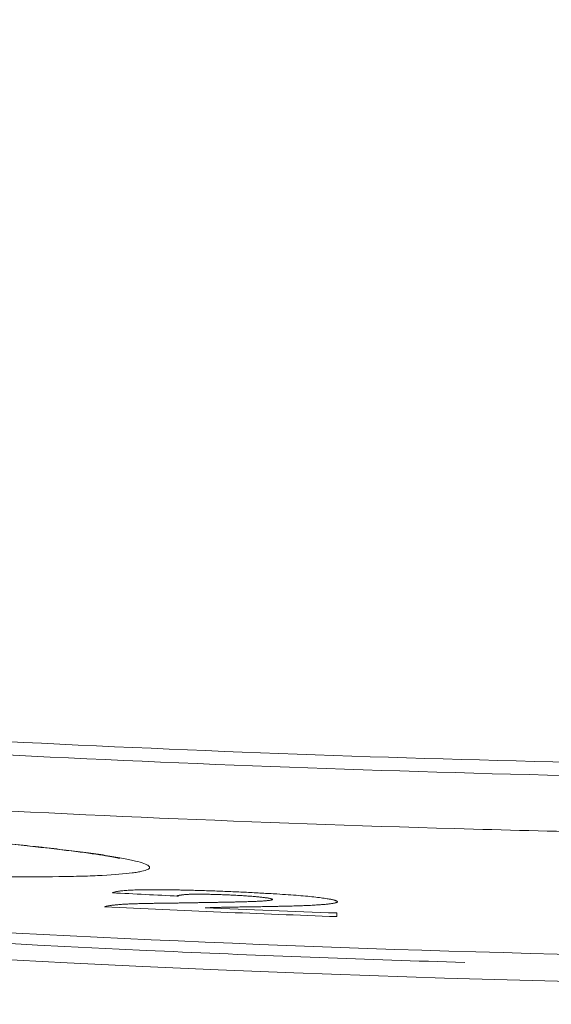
# Model space of a CAD drawing. Header units: millimetres. Extents: x 4 to 415, y -8563 to 292.
# Tile 62 of 256: x 91.09 to 92.12, y 63.3 to 65.21. Entities that reach past the tile are written whole.
import ezdxf

# ---------------------------------------------------------------- set-up
doc = ezdxf.new("R2010")
doc.units = ezdxf.units.MM
doc.layers.add('1', color=7, linetype='Continuous')

# ---------------------------------------------------------------- blocks, each defined once
blk = doc.blocks.new('_U0')
at = {"layer": '1', "color": 27, "lineweight": 13}
blk.add_arc((93.083333, 93.336624), 45.139366, 135, 44.999943, dxfattribs=at)

msp = doc.modelspace()

# ---------------------------------------------------------------- linework, layer by layer
at = {"layer": '1', "color": 2, "linetype": 'Continuous', "lineweight": 18}
msp.add_open_spline([(93.0833, 63.3366), (86.881, 63.3366), (80.4001, 64.8717), (74.7336, 68.0155)], degree=3, dxfattribs=at)
msp.add_open_spline([(79.8912, 65.6903), (80.4172, 65.4995), (81.4758, 65.1416), (83.0831, 64.6752), (84.7097, 64.2782), (85.8068, 64.0597), (86.9104, 63.8645), (87.4654, 63.7786), (88.1633, 63.686), (88.3031, 63.6682), (88.5831, 63.6341), (88.7233, 63.6178), (89.1439, 63.5713), (89.4244, 63.5433), (90.2667, 63.4686), (90.829, 63.4311), (91.5801, 63.3976), (91.7682, 63.3906), (91.9564, 63.385)], degree=3, knots=[0, 0, 0, 0, 0.136351, 0.272702, 0.409054, 0.545405, 0.545405, 0.681756, 0.681756, 0.715844, 0.715844, 0.749932, 0.749932, 0.818107, 0.818107, 0.954459, 0.954459, 1, 1, 1, 1], dxfattribs=at)
at = {"layer": '1', "color": 7, "linetype": 'Continuous', "lineweight": 18}
msp.add_open_spline([(84.0912, 64.7768), (84.2755, 64.7348), (84.4602, 64.6941), (84.83, 64.6153), (85.0152, 64.5772), (85.5715, 64.4668), (86.3149, 64.33), (87.0617, 64.214), (87.623, 64.1348), (87.8103, 64.1097), (88.1854, 64.0621), (88.3731, 64.0396), (89.3121, 63.9336), (90.0646, 63.8697), (91.572, 63.7842), (92.327, 63.7625), (93.0833, 63.7625)], degree=3, knots=[0, 0, 0, 0, 0.0625, 0.0625, 0.125, 0.125, 0.25, 0.375, 0.375, 0.4375, 0.4375, 0.5, 0.5, 0.75, 0.75, 1, 1, 1, 1], dxfattribs=at)
at = {"layer": '1', "color": 180, "linetype": 'Continuous', "lineweight": 13}
for points, knots in [([(84.0234, 64.768), (84.7685, 64.5964), (85.5162, 64.4468), (87.0165, 64.19), (87.7691, 64.0829), (89.279, 63.9108), (90.0364, 63.8459), (91.5562, 63.7588), (92.3185, 63.7366), (93.0833, 63.7366)], [0, 0, 0, 0, 0.25, 0.25, 0.5, 0.5, 0.75, 0.75, 1, 1, 1, 1]), ([(93.0833, 63.6281), (92.8923, 63.6281), (92.7013, 63.6294), (92.3193, 63.6349), (92.1283, 63.6391), (91.5556, 63.6556), (90.7926, 63.6884), (90.0311, 63.7429), (89.4604, 63.7917), (89.2703, 63.8093), (88.8902, 63.8473), (88.7003, 63.8676), (87.7519, 63.9757), (86.9967, 64.0833), (85.4934, 64.3408), (84.7453, 64.4906), (84.0009, 64.662)], [0, 0, 0, 0, 0.0625, 0.0625, 0.125, 0.125, 0.25, 0.375, 0.375, 0.4375, 0.4375, 0.5, 0.5, 0.75, 0.75, 1, 1, 1, 1]), ([(90.5015, 63.6583), (90.552, 63.6553), (90.6024, 63.6521), (90.6653, 63.6479), (90.6779, 63.647), (90.703, 63.6453), (90.7154, 63.6445), (90.7524, 63.6418), (90.801, 63.6383), (90.8482, 63.6346), (90.883, 63.6319), (90.8945, 63.6309), (90.9174, 63.6291), (90.9287, 63.6281), (90.9845, 63.6234), (91.0262, 63.6196), (91.0844, 63.6139), (91.103, 63.612), (91.1299, 63.6091), (91.1387, 63.6082), (91.1557, 63.6063), (91.1639, 63.6053), (91.2038, 63.6006), (91.2316, 63.597), (91.2613, 63.5925), (91.2669, 63.5916), (91.2778, 63.5898), (91.2829, 63.5889), (91.2974, 63.5863), (91.3058, 63.5846), (91.3275, 63.5796), (91.3373, 63.5765), (91.3434, 63.5727), (91.3443, 63.572), (91.3455, 63.5706), (91.3457, 63.5699), (91.3456, 63.5678), (91.343, 63.5652), (91.3355, 63.5628), (91.328, 63.5612), (91.3252, 63.5606), (91.319, 63.5596), (91.3156, 63.5591), (91.2971, 63.5567), (91.2777, 63.5551), (91.2479, 63.5536), (91.2417, 63.5533), (91.2287, 63.5528), (91.2218, 63.5525), (91.2006, 63.5519), (91.1855, 63.5516), (91.1376, 63.5509), (91.1021, 63.5508), (91.0532, 63.5513), (91.0431, 63.5514), (91.0228, 63.5517), (91.0124, 63.5519), (90.981, 63.5524), (90.9379, 63.5535), (90.8926, 63.5549), (90.8578, 63.5561), (90.8461, 63.5566), (90.8223, 63.5575), (90.8102, 63.558), (90.7497, 63.5606), (90.7005, 63.5631), (90.6315, 63.567), (90.6122, 63.5682), (90.5929, 63.5694)], [0, 0, 0, 0, 0.061031, 0.061031, 0.076289, 0.076289, 0.091547, 0.091547, 0.122063, 0.152579, 0.152579, 0.167836, 0.167836, 0.183094, 0.183094, 0.244126, 0.244126, 0.274641, 0.274641, 0.289899, 0.289899, 0.305157, 0.305157, 0.366189, 0.366189, 0.381447, 0.381447, 0.396704, 0.396704, 0.42722, 0.42722, 0.488252, 0.488252, 0.503509, 0.503509, 0.518767, 0.518767, 0.549283, 0.579799, 0.579799, 0.595057, 0.595057, 0.610314, 0.610314, 0.671346, 0.671346, 0.686604, 0.686604, 0.701862, 0.701862, 0.732377, 0.732377, 0.793409, 0.793409, 0.808667, 0.808667, 0.823924, 0.823924, 0.85444, 0.884956, 0.884956, 0.900214, 0.900214, 0.915472, 0.915472, 0.976503, 0.976503, 1, 1, 1, 1]), ([(91.4014, 63.5136), (91.4012, 63.5136), (91.4008, 63.5136), (91.4003, 63.5136), (91.3998, 63.5137), (91.3995, 63.5137), (91.3991, 63.5138), (91.3989, 63.5138), (91.3987, 63.5139), (91.3985, 63.5139), (91.3984, 63.514), (91.3984, 63.514), (91.3984, 63.5141), (91.3985, 63.5142), (91.3986, 63.5143), (91.3988, 63.5143), (91.3991, 63.5144), (91.3994, 63.5145), (91.3998, 63.5146), (91.4002, 63.5147), (91.4007, 63.5148), (91.4012, 63.5149), (91.4018, 63.515), (91.4025, 63.5151), (91.4032, 63.5152), (91.404, 63.5153), (91.4048, 63.5155), (91.4057, 63.5156), (91.4067, 63.5157), (91.4077, 63.5159), (91.4087, 63.516), (91.4098, 63.5161), (91.4113, 63.5163), (91.413, 63.5165), (91.4154, 63.5167), (91.4179, 63.5169), (91.4206, 63.517), (91.4236, 63.5172), (91.4267, 63.5173), (91.4301, 63.5173), (91.4337, 63.5174), (91.4375, 63.5174), (91.4414, 63.5174), (91.4471, 63.5174), (91.4546, 63.5173), (91.4641, 63.5171), (91.474, 63.5168), (91.4844, 63.5165), (91.4952, 63.5161), (91.5068, 63.5155), (91.5189, 63.5149), (91.5308, 63.5142), (91.5415, 63.5135), (91.5511, 63.5127), (91.5581, 63.512), (91.5631, 63.5114), (91.5666, 63.511), (91.5698, 63.5106), (91.5727, 63.5102), (91.5753, 63.5098), (91.5775, 63.5094), (91.5794, 63.509), (91.581, 63.5087), (91.5822, 63.5083), (91.5831, 63.5079), (91.5836, 63.5076), (91.5839, 63.5073), (91.5838, 63.5069), (91.5833, 63.5066), (91.5825, 63.5063), (91.5814, 63.506), (91.58, 63.5057), (91.5782, 63.5054), (91.5761, 63.5051), (91.5737, 63.5049), (91.5709, 63.5046), (91.5678, 63.5044), (91.5644, 63.5041), (91.5606, 63.5039), (91.5565, 63.5037), (91.5521, 63.5035), (91.5474, 63.5032), (91.5423, 63.5031), (91.5368, 63.5029), (91.5311, 63.5027), (91.525, 63.5025), (91.5186, 63.5024), (91.5116, 63.5022), (91.5042, 63.5021), (91.4966, 63.5019), (91.489, 63.5018), (91.4813, 63.5016), (91.4737, 63.5015), (91.4661, 63.5014), (91.4584, 63.5012), (91.4507, 63.5011), (91.4431, 63.501), (91.4354, 63.5008), (91.4277, 63.5007), (91.42, 63.5006), (91.4123, 63.5005), (91.4046, 63.5003), (91.3969, 63.5002), (91.3892, 63.5001), (91.3814, 63.5), (91.3737, 63.4999), (91.3659, 63.4998), (91.3582, 63.4997), (91.351, 63.4996), (91.3444, 63.4995), (91.3385, 63.4994), (91.3329, 63.4993), (91.3274, 63.4991), (91.3221, 63.499), (91.3171, 63.4988), (91.3122, 63.4987), (91.3076, 63.4985), (91.3031, 63.4983), (91.2989, 63.4981), (91.2949, 63.4978), (91.291, 63.4976), (91.2874, 63.4973), (91.2839, 63.497), (91.2807, 63.4967), (91.2776, 63.4964), (91.2748, 63.4961), (91.2722, 63.4958), (91.2697, 63.4954), (91.2675, 63.4951), (91.2655, 63.4947), (91.2636, 63.4943), (91.262, 63.4939), (91.2606, 63.4935), (91.2593, 63.493), (91.2587, 63.4927), (91.2583, 63.4926)], [0, 0, 0, 0, 0.000577, 0.001153, 0.001756, 0.002413, 0.003146, 0.003967, 0.004889, 0.005918, 0.00706, 0.008318, 0.009696, 0.011196, 0.01282, 0.014568, 0.016443, 0.018444, 0.020573, 0.022831, 0.025217, 0.027732, 0.030377, 0.033151, 0.036056, 0.03909, 0.042256, 0.045552, 0.048979, 0.052536, 0.056225, 0.060045, 0.063997, 0.070545, 0.076861, 0.082958, 0.088854, 0.094567, 0.100116, 0.105525, 0.110817, 0.116017, 0.121152, 0.12625, 0.136541, 0.146646, 0.156733, 0.166966, 0.177506, 0.188499, 0.201441, 0.213803, 0.225905, 0.238084, 0.250673, 0.25732, 0.263859, 0.270307, 0.276679, 0.282993, 0.289267, 0.29552, 0.301768, 0.308031, 0.314328, 0.320674, 0.32709, 0.33359, 0.340192, 0.346912, 0.353763, 0.360759, 0.367915, 0.375242, 0.382752, 0.390454, 0.39836, 0.406477, 0.414815, 0.423381, 0.432182, 0.441226, 0.450517, 0.460062, 0.469866, 0.479933, 0.490269, 0.500876, 0.512703, 0.524531, 0.536359, 0.548188, 0.560018, 0.571848, 0.58368, 0.595512, 0.607344, 0.619178, 0.631012, 0.642847, 0.654683, 0.666519, 0.678357, 0.690195, 0.702033, 0.713873, 0.725714, 0.737555, 0.749397, 0.758773, 0.768124, 0.777456, 0.786774, 0.796085, 0.805393, 0.814706, 0.824029, 0.833368, 0.842729, 0.852117, 0.861539, 0.871, 0.880505, 0.890062, 0.899674, 0.909347, 0.919087, 0.928898, 0.938787, 0.948757, 0.958814, 0.968962, 0.979206, 0.989551, 1, 1, 1, 1]), ([(91.4534, 63.4908), (91.454, 63.4908), (91.4553, 63.4909), (91.4573, 63.491), (91.4595, 63.4911), (91.4619, 63.4912), (91.4645, 63.4913), (91.4674, 63.4914), (91.4704, 63.4915), (91.4737, 63.4916), (91.4771, 63.4917), (91.4808, 63.4918), (91.4847, 63.4919), (91.4888, 63.492), (91.4931, 63.492), (91.4976, 63.4921), (91.5023, 63.4922), (91.5072, 63.4923), (91.5123, 63.4924), (91.5176, 63.4925), (91.5231, 63.4926), (91.5289, 63.4927), (91.5348, 63.4928), (91.541, 63.4929), (91.549, 63.493), (91.5586, 63.4931), (91.5695, 63.4933), (91.5798, 63.4935), (91.5894, 63.4937), (91.5985, 63.4939), (91.6069, 63.494), (91.6147, 63.4942), (91.6219, 63.4944), (91.6284, 63.4946), (91.6344, 63.4948), (91.6397, 63.495), (91.6453, 63.4952), (91.6512, 63.4954), (91.6575, 63.4957), (91.6634, 63.4961), (91.669, 63.4964), (91.6742, 63.4967), (91.6791, 63.4971), (91.6836, 63.4974), (91.6877, 63.4978), (91.6915, 63.4982), (91.695, 63.4986), (91.698, 63.499), (91.7007, 63.4994), (91.7031, 63.4999), (91.7051, 63.5003), (91.7067, 63.5008), (91.708, 63.5012), (91.7089, 63.5017), (91.7095, 63.5022), (91.7097, 63.5027), (91.7095, 63.5032), (91.709, 63.5037), (91.7081, 63.5042), (91.7069, 63.5048), (91.7053, 63.5053), (91.7034, 63.5059), (91.7011, 63.5065), (91.6984, 63.5071), (91.6954, 63.5077), (91.6901, 63.5086), (91.6816, 63.5099), (91.6682, 63.5116), (91.6526, 63.5132), (91.6346, 63.5148), (91.6144, 63.5163), (91.5951, 63.5176), (91.5778, 63.5186), (91.5632, 63.5194), (91.5484, 63.5202), (91.5335, 63.521), (91.5183, 63.5217), (91.503, 63.5223), (91.4875, 63.523), (91.4718, 63.5236), (91.4559, 63.5241), (91.441, 63.5246), (91.4274, 63.525), (91.4151, 63.5253), (91.4034, 63.5255), (91.3921, 63.5258), (91.3814, 63.5259), (91.3711, 63.526), (91.3614, 63.5261), (91.3521, 63.5261), (91.3434, 63.5261), (91.3351, 63.526), (91.3273, 63.5259), (91.3201, 63.5257), (91.3133, 63.5254), (91.3071, 63.5251), (91.3013, 63.5248), (91.2961, 63.5244), (91.2913, 63.5239), (91.2871, 63.5234), (91.2833, 63.5229), (91.2801, 63.5222), (91.2773, 63.5216), (91.275, 63.5209), (91.274, 63.5204), (91.2734, 63.5201)], [0, 0, 0, 0, 0.003257, 0.006703, 0.010339, 0.014168, 0.018192, 0.022411, 0.026828, 0.031442, 0.036256, 0.04127, 0.046484, 0.051899, 0.057516, 0.063335, 0.069357, 0.075582, 0.082011, 0.088644, 0.09548, 0.102521, 0.109767, 0.117217, 0.124873, 0.138729, 0.15195, 0.164538, 0.176494, 0.187819, 0.198514, 0.20858, 0.218021, 0.226837, 0.235033, 0.24261, 0.249574, 0.259797, 0.269841, 0.279711, 0.289414, 0.298956, 0.308341, 0.317578, 0.326673, 0.335633, 0.344466, 0.353179, 0.36178, 0.370279, 0.378683, 0.387003, 0.395247, 0.403424, 0.411546, 0.419621, 0.427661, 0.435675, 0.443673, 0.451668, 0.459668, 0.467684, 0.475728, 0.483808, 0.491937, 0.500122, 0.522475, 0.54375, 0.564271, 0.584397, 0.604509, 0.624988, 0.637569, 0.649981, 0.662283, 0.674536, 0.686799, 0.699132, 0.711597, 0.724249, 0.737144, 0.750334, 0.760928, 0.771279, 0.781423, 0.791395, 0.801235, 0.810982, 0.820678, 0.830365, 0.840086, 0.849881, 0.859791, 0.869857, 0.880115, 0.890602, 0.90135, 0.912391, 0.923754, 0.935464, 0.947546, 0.960021, 0.97291, 0.986231, 1, 1, 1, 1])]:
    msp.add_open_spline(points, degree=3, knots=knots, dxfattribs=at)
at = {"layer": '1', "color": 180, "linetype": 'Continuous', "lineweight": 18}
for points, knots in [([(93.0833, 63.3893), (92.5207, 63.3893), (91.96, 63.4019), (90.8423, 63.4515), (90.2853, 63.4884), (89.2707, 63.5777), (88.8125, 63.6263), (88.3555, 63.683)], [0, 0, 0, 0, 0.353654, 0.353654, 0.707307, 0.707307, 1, 1, 1, 1]), ([(90.4264, 63.6624), (90.4311, 63.6621), (90.5135, 63.6581), (90.6926, 63.6462), (90.932, 63.6283), (91.1328, 63.6095), (91.2491, 63.5944), (91.2808, 63.5881), (91.2875, 63.5865)], [0, 0, 0, 0, 0.013674, 0.239314, 0.465677, 0.69107, 0.913967, 1, 1, 1, 1])]:
    msp.add_open_spline(points, degree=3, knots=knots, dxfattribs=at)
at = {"layer": '1', "color": 180, "linetype": 'Continuous', "lineweight": 13}
for points in [[(91.2734, 63.5201), (91.3161, 63.5178), (91.3587, 63.5157), (91.4014, 63.5136)], [(91.2583, 63.4926), (91.4085, 63.4855), (91.5585, 63.4793), (91.7083, 63.4739)], [(91.7083, 63.4809), (91.6234, 63.4839), (91.5384, 63.4872), (91.4534, 63.4908)], [(91.7083, 63.4739), (91.7083, 63.4762), (91.7083, 63.4786), (91.7083, 63.4809)]]:
    msp.add_open_spline(points, degree=3, dxfattribs=at)

# ---------------------------------------------------------------- block references
at = {"layer": '1', "color": 23, "linetype": 'Continuous', "lineweight": 18}
msp.add_blockref('_U0', (0, 0), dxfattribs=at)

doc.saveas('drawing.dxf')
